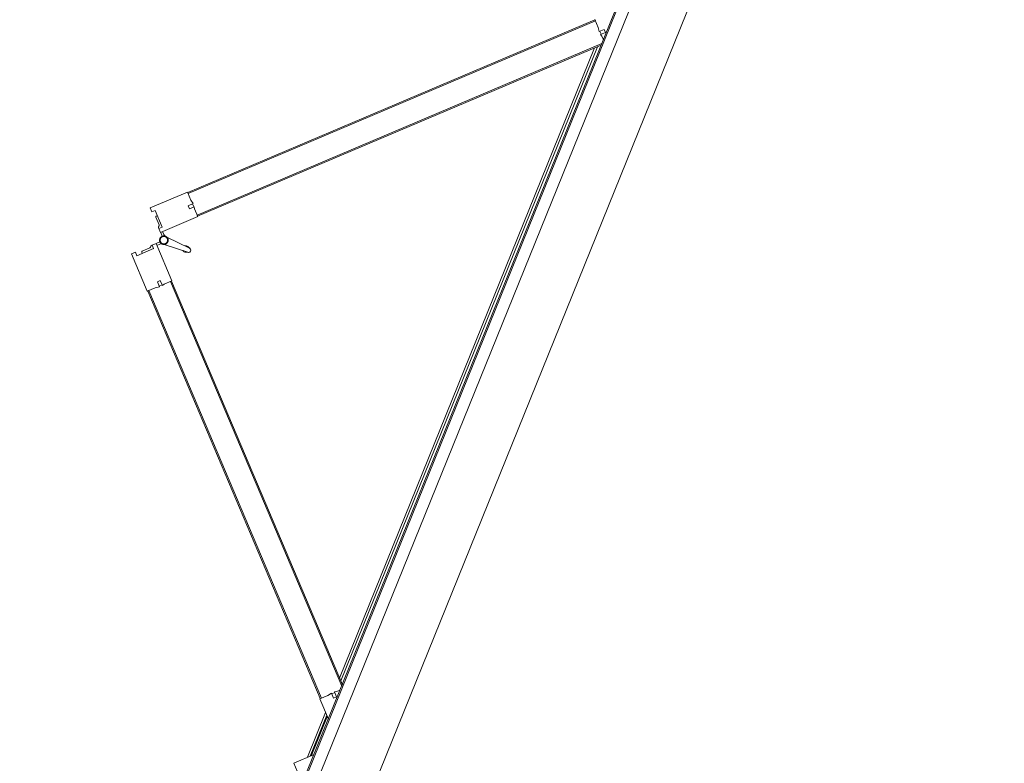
# Model space of a CAD drawing. Header units: inches. Extents: x 424 to 2043, y -237 to 445.
# Tile 38 of 256: x 630.05 to 631.9, y -124.75 to -123.36. Entities that reach past the tile are written whole.
import ezdxf

# ---------------------------------------------------------------- set-up
doc = ezdxf.new("R2010")
doc.units = ezdxf.units.IN
doc.header["$MEASUREMENT"] = 0
doc.layers.add('A-DOOR', color=31, linetype='Continuous', lineweight=9)

# ---------------------------------------------------------------- blocks, each defined once
blk = doc.blocks.new('5-panel_Bi-fold_external_door_10806 - Type 1-225860-همکف')
at = {"layer": 'A-DOOR'}
for p, q in [((-0.1205, 0.7449), (-0.1742, 0.6912)), ((-0.1148, 0.7393), (-0.1205, 0.7449)), ((-0.1198, 0.7343), (-0.1148, 0.7393)), ((-0.0274, 0.7449), (-0.033, 0.7393)), ((-0.033, 0.7393), (-0.0281, 0.7343)), ((0.0264, 0.6912), (-0.0274, 0.7449)), ((-0.0957, 0.7103), (-0.1198, 0.7343)), ((-0.1103, 0.7284), (-0.112, 0.7266)), ((-0.1103, 0.7284), (-0.112, 0.7266)), ((-0.1103, 0.7284), (-0.112, 0.7266)), ((-0.097, 0.7173), (-0.1081, 0.7284)), ((-0.0281, 0.7343), (-0.0521, 0.7103)), ((-0.0397, 0.7284), (-0.0508, 0.7173)), ((-0.0358, 0.7266), (-0.0376, 0.7284)), ((-0.0358, 0.7266), (-0.0376, 0.7284)), ((-0.0358, 0.7266), (-0.0376, 0.7284)), ((-0.1389, 0.6558), (-0.0851, 0.7096)), ((-0.0908, 0.7153), (-0.0957, 0.7103)), ((-0.0909, 0.7151), (-0.0924, 0.7165)), ((-0.0851, 0.7096), (-0.0908, 0.7153)), ((-0.0879, 0.7068), (-0.0837, 0.7025)), ((-0.0797, 0.7039), (-0.0853, 0.7094)), ((-0.0625, 0.7094), (-0.0681, 0.7039)), ((-0.0674, 0.7031), (-0.0676, 0.7033)), ((-0.0674, 0.7031), (-0.0676, 0.7033)), ((-0.0674, 0.7031), (-0.0676, 0.7033)), ((-0.0674, 0.7031), (-0.0676, 0.7033)), ((-0.0674, 0.7031), (-0.0676, 0.7033)), ((-0.0674, 0.7031), (-0.0676, 0.7033)), ((-0.0674, 0.7031), (-0.0676, 0.7033)), ((-0.0674, 0.7031), (-0.0676, 0.7033)), ((-0.0674, 0.7031), (-0.0676, 0.7033)), ((-0.0642, 0.7025), (-0.0599, 0.7068)), ((-0.0571, 0.7153), (-0.0627, 0.7096)), ((-0.0627, 0.7096), (-0.009, 0.6558)), ((-0.0521, 0.7103), (-0.0571, 0.7153)), ((-0.0554, 0.7165), (-0.0569, 0.7151)), ((-0.7598, 0.1042), (-0.1735, 0.6905)), ((-0.7584, 0.1027), (-0.1721, 0.6891)), ((-0.1742, 0.6912), (-0.1627, 0.6797)), ((-0.1735, 0.6905), (-0.1721, 0.6891)), ((-0.0812, 0.695), (-0.0779, 0.648)), ((-0.0699, 0.648), (-0.0666, 0.695)), ((0.0148, 0.6797), (0.0264, 0.6912)), ((0.0243, 0.6891), (0.0257, 0.6905)), ((0.0243, 0.6891), (0.6106, 0.1027)), ((0.0257, 0.6905), (0.612, 0.1042)), ((-0.1627, 0.6797), (-0.158, 0.6731)), ((-0.158, 0.6731), (-0.1507, 0.6804)), ((-0.1571, 0.6741), (-0.1528, 0.6698)), ((-0.1464, 0.6762), (-0.1536, 0.6691)), ((-0.1536, 0.6691), (-0.15, 0.667)), ((-0.1507, 0.6804), (-0.1464, 0.6762)), ((-0.15, 0.667), (-0.1389, 0.6558)), ((-0.009, 0.6558), (0.0022, 0.667)), ((-0.0014, 0.6762), (0.0029, 0.6804)), ((0.0057, 0.6691), (-0.0014, 0.6762)), ((0.0022, 0.667), (0.0057, 0.6691)), ((0.0029, 0.6804), (0.0102, 0.6731)), ((0.005, 0.6698), (0.0092, 0.6741)), ((0.0102, 0.6731), (0.0148, 0.6797)), ((-0.7235, 0.0755), (-0.141, 0.658)), ((-0.7207, 0.0755), (-0.1396, 0.6566)), ((-0.141, 0.658), (-0.1396, 0.6566)), ((-0.0796, 0.6523), (-0.0777, 0.647)), ((-0.0796, 0.6523), (-0.0779, 0.648)), ((-0.0777, 0.647), (-0.0796, 0.6523)), ((-0.0777, 0.647), (-0.0779, 0.648)), ((-0.0701, 0.647), (-0.0683, 0.6523)), ((-0.0683, 0.6523), (-0.0701, 0.647)), ((-0.0701, 0.647), (-0.07, 0.6474)), ((-0.0683, 0.6523), (-0.0699, 0.648)), ((-0.0083, 0.6566), (-0.0069, 0.658)), ((-0.0083, 0.6566), (0.5728, 0.0755)), ((-0.0069, 0.658), (0.5757, 0.0755)), ((-0.8905, 0.1049), (-0.902, 0.0933)), ((-0.861, 0.0755), (-0.8905, 0.1049)), ((-0.7605, 0.1049), (-0.7899, 0.0755)), ((-0.749, 0.0933), (-0.7605, 0.1049)), ((-0.7584, 0.1027), (-0.7598, 0.1042)), ((-0.7424, 0.0887), (-0.749, 0.0933)), ((0.6012, 0.0933), (0.5946, 0.0887)), ((0.6127, 0.1049), (0.6012, 0.0933)), ((0.612, 0.1042), (0.6106, 0.1027)), ((2.581, 0.0759), (-2.331, 0.0759)), ((-0.7803, 0.0851), (-0.8707, 0.0851)), ((-0.8667, 0.0811), (-0.7843, 0.0811)), ((-0.788, 0.0796), (-0.863, 0.0796)), ((-0.7498, 0.0814), (-0.7424, 0.0887)), ((-0.7455, 0.0771), (-0.7498, 0.0814)), ((-0.7384, 0.0842), (-0.7455, 0.0771)), ((-0.7391, 0.0835), (-0.7434, 0.0877)), ((-0.7363, 0.0807), (-0.7384, 0.0842)), ((-0.7311, 0.0755), (-0.7363, 0.0807)), ((-0.715, 0.0811), (0.5672, 0.0811)), ((0.5632, 0.0851), (-0.711, 0.0851)), ((0.5885, 0.0807), (0.5833, 0.0755)), ((0.5906, 0.0842), (0.5885, 0.0807)), ((0.5977, 0.0771), (0.5906, 0.0842)), ((0.5956, 0.0877), (0.5913, 0.0835)), ((0.5946, 0.0887), (0.6019, 0.0814)), ((0.6019, 0.0814), (0.5977, 0.0771)), ((2.581, 0.0737), (-2.331, 0.0737)), ((-2.331, 0.0516), (2.581, 0.0516)), ((-2.331, -0.05), (2.581, -0.05))]:
    blk.add_line(p, q, dxfattribs=at)
at = {"layer": 'A-DOOR', "flags": 128}
for points in [[(-0.0739, 0.7063), (-0.0742, 0.7063), (-0.0746, 0.7063), (-0.0749, 0.7063), (-0.0752, 0.7062), (-0.0755, 0.7062), (-0.0758, 0.7061), (-0.0761, 0.706), (-0.0764, 0.7059), (-0.0767, 0.7058), (-0.077, 0.7057), (-0.0773, 0.7056), (-0.0776, 0.7054), (-0.0779, 0.7053), (-0.0782, 0.7051), (-0.0784, 0.7049), (-0.0787, 0.7048), (-0.0789, 0.7046), (-0.0792, 0.7044), (-0.0794, 0.7041), (-0.0797, 0.7039), (-0.0799, 0.7037), (-0.0801, 0.7034), (-0.0803, 0.7032), (-0.0805, 0.7029), (-0.0806, 0.7027), (-0.0808, 0.7024), (-0.081, 0.7021), (-0.0811, 0.7018), (-0.0812, 0.7015), (-0.0814, 0.7012), (-0.0815, 0.7009), (-0.0816, 0.7006), (-0.0817, 0.7003), (-0.0817, 0.7), (-0.0818, 0.6997), (-0.0818, 0.6994), (-0.0819, 0.6991), (-0.0819, 0.6987), (-0.0819, 0.6984), (-0.0819, 0.6981), (-0.0819, 0.6978), (-0.0819, 0.6975), (-0.0818, 0.6972), (-0.0818, 0.6968), (-0.0817, 0.6965), (-0.0816, 0.6962), (-0.0815, 0.6959), (-0.0814, 0.6956), (-0.0813, 0.6953), (-0.0812, 0.695), (-0.0811, 0.6947), (-0.0809, 0.6944), (-0.0807, 0.6942), (-0.0806, 0.6939), (-0.0804, 0.6936), (-0.0802, 0.6934), (-0.08, 0.6931), (-0.0798, 0.6929), (-0.0796, 0.6927), (-0.0793, 0.6924), (-0.0791, 0.6922), (-0.0788, 0.692), (-0.0786, 0.6918), (-0.0783, 0.6917), (-0.078, 0.6915), (-0.0778, 0.6913), (-0.0775, 0.6912), (-0.0772, 0.691)], [(-0.0739, 0.7063), (-0.0742, 0.7063), (-0.0746, 0.7063), (-0.0749, 0.7063), (-0.0752, 0.7062), (-0.0755, 0.7062), (-0.0758, 0.7061), (-0.0761, 0.706), (-0.0764, 0.7059), (-0.0767, 0.7058), (-0.077, 0.7057), (-0.0773, 0.7056), (-0.0776, 0.7054), (-0.0779, 0.7053), (-0.0782, 0.7051), (-0.0784, 0.7049), (-0.0787, 0.7048), (-0.0789, 0.7046), (-0.0792, 0.7044), (-0.0794, 0.7041), (-0.0797, 0.7039), (-0.0799, 0.7037), (-0.0801, 0.7034), (-0.0803, 0.7032), (-0.0805, 0.7029), (-0.0806, 0.7027), (-0.0808, 0.7024), (-0.081, 0.7021), (-0.0811, 0.7018), (-0.0812, 0.7015), (-0.0814, 0.7012), (-0.0815, 0.7009), (-0.0816, 0.7006), (-0.0817, 0.7003), (-0.0817, 0.7), (-0.0818, 0.6997), (-0.0818, 0.6994), (-0.0819, 0.6991), (-0.0819, 0.6987), (-0.0819, 0.6984), (-0.0819, 0.6981), (-0.0819, 0.6978), (-0.0819, 0.6975), (-0.0818, 0.6972), (-0.0818, 0.6968), (-0.0817, 0.6965), (-0.0816, 0.6962), (-0.0815, 0.6959), (-0.0814, 0.6956), (-0.0813, 0.6953), (-0.0812, 0.695), (-0.0811, 0.6947), (-0.0809, 0.6944), (-0.0807, 0.6942), (-0.0806, 0.6939), (-0.0804, 0.6936), (-0.0802, 0.6934), (-0.08, 0.6931), (-0.0798, 0.6929), (-0.0796, 0.6927), (-0.0793, 0.6924), (-0.0791, 0.6922), (-0.0788, 0.692), (-0.0786, 0.6918), (-0.0783, 0.6917), (-0.078, 0.6915), (-0.0778, 0.6913), (-0.0775, 0.6912), (-0.0772, 0.691), (-0.0769, 0.6909), (-0.0766, 0.6908), (-0.0763, 0.6907), (-0.076, 0.6906), (-0.0757, 0.6905), (-0.0754, 0.6905), (-0.075, 0.6904), (-0.0747, 0.6904), (-0.0744, 0.6904), (-0.0741, 0.6903), (-0.0739, 0.6903)], [(-0.0739, 0.7063), (-0.0742, 0.7063), (-0.0746, 0.7063), (-0.0749, 0.7063), (-0.0752, 0.7062), (-0.0755, 0.7062), (-0.0758, 0.7061), (-0.0761, 0.706), (-0.0764, 0.7059), (-0.0767, 0.7058), (-0.077, 0.7057), (-0.0773, 0.7056), (-0.0776, 0.7054), (-0.0779, 0.7053), (-0.0782, 0.7051), (-0.0784, 0.7049), (-0.0787, 0.7048), (-0.0789, 0.7046), (-0.0792, 0.7044), (-0.0794, 0.7041), (-0.0797, 0.7039), (-0.0799, 0.7037), (-0.0801, 0.7034), (-0.0803, 0.7032), (-0.0805, 0.7029), (-0.0806, 0.7027), (-0.0808, 0.7024), (-0.081, 0.7021), (-0.0811, 0.7018), (-0.0812, 0.7015), (-0.0814, 0.7012), (-0.0815, 0.7009), (-0.0816, 0.7006), (-0.0817, 0.7003), (-0.0817, 0.7), (-0.0818, 0.6997), (-0.0818, 0.6994), (-0.0819, 0.6991), (-0.0819, 0.6987), (-0.0819, 0.6984), (-0.0819, 0.6981), (-0.0819, 0.6978), (-0.0819, 0.6975), (-0.0818, 0.6972), (-0.0818, 0.6968), (-0.0817, 0.6965), (-0.0816, 0.6962), (-0.0815, 0.6959), (-0.0814, 0.6956), (-0.0813, 0.6953), (-0.0812, 0.695), (-0.0811, 0.6947), (-0.0809, 0.6944), (-0.0807, 0.6942), (-0.0806, 0.6939), (-0.0804, 0.6936), (-0.0802, 0.6934), (-0.08, 0.6931), (-0.0798, 0.6929), (-0.0796, 0.6927), (-0.0793, 0.6924), (-0.0791, 0.6922), (-0.0788, 0.692), (-0.0786, 0.6918), (-0.0783, 0.6917), (-0.078, 0.6915), (-0.0778, 0.6913), (-0.0775, 0.6912), (-0.0772, 0.691)], [(-0.0739, 0.7063), (-0.0742, 0.7063), (-0.0746, 0.7063), (-0.0749, 0.7063), (-0.0752, 0.7062), (-0.0755, 0.7062), (-0.0758, 0.7061), (-0.0761, 0.706), (-0.0764, 0.7059), (-0.0767, 0.7058), (-0.077, 0.7057), (-0.0773, 0.7056), (-0.0776, 0.7054), (-0.0779, 0.7053), (-0.0782, 0.7051), (-0.0784, 0.7049), (-0.0787, 0.7048), (-0.0789, 0.7046), (-0.0792, 0.7044), (-0.0794, 0.7041), (-0.0797, 0.7039), (-0.0799, 0.7037), (-0.0801, 0.7034), (-0.0803, 0.7032), (-0.0805, 0.7029), (-0.0806, 0.7027), (-0.0808, 0.7024), (-0.081, 0.7021), (-0.0811, 0.7018), (-0.0812, 0.7015), (-0.0814, 0.7012), (-0.0815, 0.7009), (-0.0816, 0.7006), (-0.0817, 0.7003), (-0.0817, 0.7), (-0.0818, 0.6997), (-0.0818, 0.6994), (-0.0819, 0.6991), (-0.0819, 0.6987), (-0.0819, 0.6984), (-0.0819, 0.6981), (-0.0819, 0.6978), (-0.0819, 0.6975), (-0.0818, 0.6972), (-0.0818, 0.6968), (-0.0817, 0.6965), (-0.0816, 0.6962), (-0.0815, 0.6959), (-0.0814, 0.6956), (-0.0813, 0.6953), (-0.0812, 0.695), (-0.0811, 0.6947), (-0.0809, 0.6944), (-0.0807, 0.6942), (-0.0806, 0.6939), (-0.0804, 0.6936), (-0.0802, 0.6934), (-0.08, 0.6931), (-0.0798, 0.6929), (-0.0796, 0.6927), (-0.0793, 0.6924), (-0.0791, 0.6922), (-0.0788, 0.692), (-0.0786, 0.6918), (-0.0783, 0.6917), (-0.078, 0.6915), (-0.0778, 0.6913), (-0.0775, 0.6912), (-0.0772, 0.691)], [(-0.0739, 0.7063), (-0.0742, 0.7063), (-0.0746, 0.7063), (-0.0749, 0.7063), (-0.0752, 0.7062), (-0.0755, 0.7062), (-0.0758, 0.7061), (-0.0761, 0.706), (-0.0764, 0.7059), (-0.0767, 0.7058), (-0.077, 0.7057), (-0.0773, 0.7056), (-0.0776, 0.7054), (-0.0779, 0.7053), (-0.0782, 0.7051), (-0.0784, 0.7049), (-0.0787, 0.7048), (-0.0789, 0.7046), (-0.0792, 0.7044), (-0.0794, 0.7041), (-0.0797, 0.7039), (-0.0799, 0.7037), (-0.0801, 0.7034), (-0.0803, 0.7032), (-0.0805, 0.7029), (-0.0806, 0.7027), (-0.0808, 0.7024), (-0.081, 0.7021), (-0.0811, 0.7018), (-0.0812, 0.7015), (-0.0814, 0.7012), (-0.0815, 0.7009), (-0.0816, 0.7006), (-0.0817, 0.7003), (-0.0817, 0.7), (-0.0818, 0.6997), (-0.0818, 0.6994), (-0.0819, 0.6991), (-0.0819, 0.6987), (-0.0819, 0.6984), (-0.0819, 0.6981), (-0.0819, 0.6978), (-0.0819, 0.6975), (-0.0818, 0.6972), (-0.0818, 0.6968), (-0.0817, 0.6965), (-0.0816, 0.6962), (-0.0815, 0.6959), (-0.0814, 0.6956), (-0.0813, 0.6953), (-0.0812, 0.695), (-0.0811, 0.6947), (-0.0809, 0.6944), (-0.0807, 0.6942), (-0.0806, 0.6939), (-0.0804, 0.6936), (-0.0802, 0.6934), (-0.08, 0.6931), (-0.0798, 0.6929), (-0.0796, 0.6927), (-0.0793, 0.6924), (-0.0791, 0.6922), (-0.0788, 0.692), (-0.0786, 0.6918), (-0.0783, 0.6917), (-0.078, 0.6915), (-0.0778, 0.6913), (-0.0775, 0.6912), (-0.0772, 0.691)], [(-0.0808, 0.7024), (-0.081, 0.7021), (-0.0811, 0.7018), (-0.0812, 0.7015), (-0.0814, 0.7012), (-0.0815, 0.7009), (-0.0816, 0.7006), (-0.0817, 0.7003), (-0.0817, 0.7), (-0.0818, 0.6997), (-0.0818, 0.6994), (-0.0819, 0.6991), (-0.0819, 0.6987), (-0.0819, 0.6984), (-0.0819, 0.6981), (-0.0819, 0.6978), (-0.0819, 0.6975), (-0.0818, 0.6972), (-0.0818, 0.6968), (-0.0817, 0.6965), (-0.0816, 0.6962), (-0.0815, 0.6959), (-0.0814, 0.6956), (-0.0813, 0.6953)], [(-0.081, 0.7021), (-0.0811, 0.7018), (-0.0812, 0.7015), (-0.0814, 0.7012), (-0.0815, 0.7009), (-0.0816, 0.7006), (-0.0817, 0.7003), (-0.0817, 0.7), (-0.0818, 0.6997), (-0.0818, 0.6994), (-0.0819, 0.6991), (-0.0819, 0.6987), (-0.0819, 0.6984), (-0.0819, 0.6981), (-0.0819, 0.6978), (-0.0819, 0.6975), (-0.0818, 0.6972), (-0.0818, 0.6968), (-0.0817, 0.6965), (-0.0816, 0.6962), (-0.0815, 0.6959), (-0.0814, 0.6956), (-0.0813, 0.6953)], [(-0.081, 0.7021), (-0.0811, 0.7018), (-0.0812, 0.7015), (-0.0814, 0.7012), (-0.0815, 0.7009), (-0.0816, 0.7006), (-0.0817, 0.7003), (-0.0817, 0.7), (-0.0818, 0.6997), (-0.0818, 0.6994), (-0.0819, 0.6991), (-0.0819, 0.6987), (-0.0819, 0.6984), (-0.0819, 0.6981), (-0.0819, 0.6978), (-0.0819, 0.6975), (-0.0818, 0.6972), (-0.0818, 0.6968), (-0.0817, 0.6965), (-0.0816, 0.6962), (-0.0815, 0.6959), (-0.0814, 0.6956), (-0.0813, 0.6953)], [(-0.081, 0.7021), (-0.0811, 0.7018), (-0.0812, 0.7015), (-0.0814, 0.7012), (-0.0815, 0.7009), (-0.0816, 0.7006), (-0.0817, 0.7003), (-0.0817, 0.7), (-0.0818, 0.6997), (-0.0818, 0.6994), (-0.0819, 0.6991), (-0.0819, 0.6987), (-0.0819, 0.6984), (-0.0819, 0.6981), (-0.0819, 0.6978), (-0.0819, 0.6975), (-0.0818, 0.6972), (-0.0818, 0.6968), (-0.0817, 0.6965), (-0.0816, 0.6962), (-0.0815, 0.6959), (-0.0814, 0.6956), (-0.0813, 0.6953)], [(-0.081, 0.7021), (-0.0811, 0.7018), (-0.0812, 0.7015), (-0.0814, 0.7012), (-0.0815, 0.7009), (-0.0816, 0.7006), (-0.0817, 0.7003), (-0.0817, 0.7), (-0.0818, 0.6997), (-0.0818, 0.6994), (-0.0819, 0.6991), (-0.0819, 0.6987), (-0.0819, 0.6984), (-0.0819, 0.6981), (-0.0819, 0.6978), (-0.0819, 0.6975), (-0.0818, 0.6972), (-0.0818, 0.6968), (-0.0817, 0.6965), (-0.0816, 0.6962), (-0.0815, 0.6959), (-0.0814, 0.6956), (-0.0813, 0.6953)], [(-0.081, 0.7021), (-0.0811, 0.7018), (-0.0812, 0.7015), (-0.0814, 0.7012), (-0.0815, 0.7009), (-0.0816, 0.7006), (-0.0817, 0.7003), (-0.0817, 0.7), (-0.0818, 0.6997), (-0.0818, 0.6994), (-0.0819, 0.6991), (-0.0819, 0.6987), (-0.0819, 0.6984), (-0.0819, 0.6981), (-0.0819, 0.6978), (-0.0819, 0.6975), (-0.0818, 0.6972), (-0.0818, 0.6968), (-0.0817, 0.6965), (-0.0816, 0.6962), (-0.0815, 0.6959), (-0.0814, 0.6956), (-0.0813, 0.6953)], [(-0.081, 0.7021), (-0.0811, 0.7018), (-0.0812, 0.7015), (-0.0814, 0.7012), (-0.0815, 0.7009), (-0.0816, 0.7006), (-0.0817, 0.7003), (-0.0817, 0.7), (-0.0818, 0.6997), (-0.0818, 0.6994), (-0.0819, 0.6991), (-0.0819, 0.6987), (-0.0819, 0.6984), (-0.0819, 0.6981), (-0.0819, 0.6978), (-0.0819, 0.6975), (-0.0818, 0.6972), (-0.0818, 0.6968), (-0.0817, 0.6965), (-0.0816, 0.6962), (-0.0815, 0.6959), (-0.0814, 0.6956), (-0.0813, 0.6953)], [(-0.081, 0.7021), (-0.0811, 0.7018), (-0.0812, 0.7015), (-0.0814, 0.7012), (-0.0815, 0.7009), (-0.0816, 0.7006), (-0.0817, 0.7003), (-0.0817, 0.7), (-0.0818, 0.6997), (-0.0818, 0.6994), (-0.0819, 0.6991), (-0.0819, 0.6987), (-0.0819, 0.6984), (-0.0819, 0.6981), (-0.0819, 0.6978), (-0.0819, 0.6975), (-0.0818, 0.6972), (-0.0818, 0.6968), (-0.0817, 0.6965), (-0.0816, 0.6962), (-0.0815, 0.6959), (-0.0814, 0.6956), (-0.0813, 0.6953)], [(-0.081, 0.7021), (-0.0811, 0.7018), (-0.0812, 0.7015), (-0.0814, 0.7012), (-0.0815, 0.7009), (-0.0816, 0.7006), (-0.0817, 0.7003), (-0.0817, 0.7), (-0.0818, 0.6997), (-0.0818, 0.6994), (-0.0819, 0.6991), (-0.0819, 0.6987), (-0.0819, 0.6984), (-0.0819, 0.6981), (-0.0819, 0.6978), (-0.0819, 0.6975), (-0.0818, 0.6972), (-0.0818, 0.6968), (-0.0817, 0.6965), (-0.0816, 0.6962), (-0.0815, 0.6959), (-0.0814, 0.6956), (-0.0813, 0.6953)], [(-0.0742, 0.7063), (-0.0746, 0.7063), (-0.0749, 0.7063), (-0.0752, 0.7062), (-0.0755, 0.7062), (-0.0758, 0.7061), (-0.0761, 0.706), (-0.0764, 0.7059), (-0.0767, 0.7058), (-0.077, 0.7057), (-0.0773, 0.7056), (-0.0776, 0.7054), (-0.0779, 0.7053), (-0.0782, 0.7051), (-0.0784, 0.7049), (-0.0787, 0.7048), (-0.0789, 0.7046), (-0.0792, 0.7044), (-0.0794, 0.7041), (-0.0797, 0.7039), (-0.0799, 0.7037), (-0.0801, 0.7034), (-0.0803, 0.7032), (-0.0805, 0.7029)], [(-0.0742, 0.7063), (-0.0746, 0.7063), (-0.0749, 0.7063), (-0.0752, 0.7062), (-0.0755, 0.7062), (-0.0758, 0.7061), (-0.0761, 0.706), (-0.0764, 0.7059), (-0.0767, 0.7058), (-0.077, 0.7057), (-0.0773, 0.7056), (-0.0776, 0.7054), (-0.0779, 0.7053), (-0.0782, 0.7051), (-0.0784, 0.7049), (-0.0787, 0.7048), (-0.0789, 0.7046), (-0.0792, 0.7044), (-0.0794, 0.7041), (-0.0797, 0.7039), (-0.0799, 0.7037), (-0.0801, 0.7034), (-0.0803, 0.7032), (-0.0805, 0.7029)], [(-0.0742, 0.7063), (-0.0746, 0.7063), (-0.0749, 0.7063), (-0.0752, 0.7062), (-0.0755, 0.7062), (-0.0758, 0.7061), (-0.0761, 0.706), (-0.0764, 0.7059), (-0.0767, 0.7058), (-0.077, 0.7057), (-0.0773, 0.7056), (-0.0776, 0.7054), (-0.0779, 0.7053), (-0.0782, 0.7051), (-0.0784, 0.7049), (-0.0787, 0.7048), (-0.0789, 0.7046), (-0.0792, 0.7044), (-0.0794, 0.7041), (-0.0797, 0.7039), (-0.0799, 0.7037), (-0.0801, 0.7034), (-0.0803, 0.7032), (-0.0805, 0.7029)], [(-0.0742, 0.7063), (-0.0746, 0.7063), (-0.0749, 0.7063), (-0.0752, 0.7062), (-0.0755, 0.7062), (-0.0758, 0.7061), (-0.0761, 0.706), (-0.0764, 0.7059), (-0.0767, 0.7058), (-0.077, 0.7057), (-0.0773, 0.7056), (-0.0776, 0.7054), (-0.0779, 0.7053), (-0.0782, 0.7051), (-0.0784, 0.7049), (-0.0787, 0.7048), (-0.0789, 0.7046), (-0.0792, 0.7044), (-0.0794, 0.7041), (-0.0797, 0.7039), (-0.0799, 0.7037), (-0.0801, 0.7034), (-0.0803, 0.7032), (-0.0805, 0.7029)], [(-0.0742, 0.7063), (-0.0746, 0.7063), (-0.0749, 0.7063), (-0.0752, 0.7062), (-0.0755, 0.7062), (-0.0758, 0.7061), (-0.0761, 0.706), (-0.0764, 0.7059), (-0.0767, 0.7058), (-0.077, 0.7057), (-0.0773, 0.7056), (-0.0776, 0.7054), (-0.0779, 0.7053), (-0.0782, 0.7051), (-0.0784, 0.7049), (-0.0787, 0.7048), (-0.0789, 0.7046), (-0.0792, 0.7044), (-0.0794, 0.7041), (-0.0797, 0.7039), (-0.0799, 0.7037), (-0.0801, 0.7034), (-0.0803, 0.7032), (-0.0805, 0.7029)], [(-0.0742, 0.7063), (-0.0746, 0.7063), (-0.0749, 0.7063), (-0.0752, 0.7062), (-0.0755, 0.7062), (-0.0758, 0.7061), (-0.0761, 0.706), (-0.0764, 0.7059), (-0.0767, 0.7058), (-0.077, 0.7057), (-0.0773, 0.7056), (-0.0776, 0.7054), (-0.0779, 0.7053), (-0.0782, 0.7051), (-0.0784, 0.7049), (-0.0787, 0.7048), (-0.0789, 0.7046), (-0.0792, 0.7044), (-0.0794, 0.7041), (-0.0797, 0.7039), (-0.0799, 0.7037), (-0.0801, 0.7034), (-0.0803, 0.7032), (-0.0805, 0.7029)], [(-0.0742, 0.7063), (-0.0746, 0.7063), (-0.0749, 0.7063), (-0.0752, 0.7062), (-0.0755, 0.7062), (-0.0758, 0.7061), (-0.0761, 0.706), (-0.0764, 0.7059), (-0.0767, 0.7058), (-0.077, 0.7057), (-0.0773, 0.7056), (-0.0776, 0.7054), (-0.0779, 0.7053), (-0.0782, 0.7051), (-0.0784, 0.7049), (-0.0787, 0.7048), (-0.0789, 0.7046), (-0.0792, 0.7044), (-0.0794, 0.7041), (-0.0797, 0.7039), (-0.0799, 0.7037), (-0.0801, 0.7034), (-0.0803, 0.7032), (-0.0805, 0.7029)], [(-0.0742, 0.7063), (-0.0746, 0.7063), (-0.0749, 0.7063), (-0.0752, 0.7062), (-0.0755, 0.7062), (-0.0758, 0.7061), (-0.0761, 0.706), (-0.0764, 0.7059), (-0.0767, 0.7058), (-0.077, 0.7057), (-0.0773, 0.7056), (-0.0776, 0.7054), (-0.0779, 0.7053), (-0.0782, 0.7051), (-0.0784, 0.7049), (-0.0787, 0.7048), (-0.0789, 0.7046), (-0.0792, 0.7044), (-0.0794, 0.7041), (-0.0797, 0.7039), (-0.0799, 0.7037), (-0.0801, 0.7034), (-0.0803, 0.7032), (-0.0805, 0.7029)], [(-0.0742, 0.7063), (-0.0746, 0.7063), (-0.0749, 0.7063), (-0.0752, 0.7062), (-0.0755, 0.7062), (-0.0758, 0.7061), (-0.0761, 0.706), (-0.0764, 0.7059), (-0.0767, 0.7058), (-0.077, 0.7057), (-0.0773, 0.7056), (-0.0776, 0.7054), (-0.0779, 0.7053), (-0.0782, 0.7051), (-0.0784, 0.7049), (-0.0787, 0.7048), (-0.0789, 0.7046), (-0.0792, 0.7044), (-0.0794, 0.7041), (-0.0797, 0.7039), (-0.0799, 0.7037), (-0.0801, 0.7034), (-0.0803, 0.7032), (-0.0805, 0.7029)], [(-0.0681, 0.7038), (-0.0683, 0.704), (-0.0685, 0.7042), (-0.0688, 0.7045), (-0.069, 0.7047), (-0.0693, 0.7048), (-0.0695, 0.705), (-0.0698, 0.7052), (-0.0701, 0.7054), (-0.0704, 0.7055), (-0.0706, 0.7056), (-0.0709, 0.7058), (-0.0712, 0.7059), (-0.0715, 0.706), (-0.0718, 0.7061), (-0.0722, 0.7061), (-0.0725, 0.7062), (-0.0728, 0.7063), (-0.0731, 0.7063), (-0.0734, 0.7063), (-0.0737, 0.7063), (-0.0739, 0.7063)], [(-0.0739, 0.6903), (-0.0736, 0.6903), (-0.0733, 0.6904), (-0.073, 0.6904), (-0.0726, 0.6904), (-0.0723, 0.6905), (-0.072, 0.6906), (-0.0717, 0.6907), (-0.0714, 0.6907), (-0.0711, 0.6909), (-0.0708, 0.691), (-0.0705, 0.6911), (-0.0702, 0.6912), (-0.0699, 0.6914), (-0.0697, 0.6916), (-0.0694, 0.6917), (-0.0691, 0.6919), (-0.0689, 0.6921), (-0.0686, 0.6923), (-0.0684, 0.6925), (-0.0682, 0.6928), (-0.068, 0.693), (-0.0677, 0.6932), (-0.0676, 0.6935), (-0.0674, 0.6938), (-0.0672, 0.694), (-0.067, 0.6943), (-0.0669, 0.6946), (-0.0667, 0.6949), (-0.0666, 0.6951), (-0.0665, 0.6954), (-0.0663, 0.6957), (-0.0663, 0.696), (-0.0662, 0.6964), (-0.0661, 0.6967), (-0.066, 0.697), (-0.066, 0.6973), (-0.0659, 0.6976), (-0.0659, 0.6979), (-0.0659, 0.6983), (-0.0659, 0.6986), (-0.0659, 0.6989), (-0.066, 0.6992), (-0.066, 0.6995), (-0.0661, 0.6998), (-0.0661, 0.7002), (-0.0662, 0.7005), (-0.0663, 0.7008), (-0.0664, 0.7011), (-0.0665, 0.7014), (-0.0666, 0.7017), (-0.0668, 0.702), (-0.0669, 0.7022), (-0.0671, 0.7025), (-0.0673, 0.7028), (-0.0674, 0.7031), (-0.0676, 0.7033), (-0.0678, 0.7036), (-0.0681, 0.7038), (-0.0683, 0.704), (-0.0685, 0.7042), (-0.0688, 0.7045), (-0.069, 0.7047), (-0.0693, 0.7048), (-0.0695, 0.705), (-0.0698, 0.7052), (-0.0701, 0.7054), (-0.0704, 0.7055), (-0.0706, 0.7056), (-0.0709, 0.7058), (-0.0712, 0.7059), (-0.0715, 0.706), (-0.0718, 0.7061), (-0.0722, 0.7061), (-0.0725, 0.7062), (-0.0728, 0.7063), (-0.0731, 0.7063), (-0.0734, 0.7063), (-0.0737, 0.7063), (-0.0739, 0.7063)], [(-0.0681, 0.7038), (-0.0683, 0.704), (-0.0685, 0.7042), (-0.0688, 0.7045), (-0.069, 0.7047), (-0.0693, 0.7048), (-0.0695, 0.705), (-0.0698, 0.7052), (-0.0701, 0.7054), (-0.0704, 0.7055), (-0.0706, 0.7056), (-0.0709, 0.7058), (-0.0712, 0.7059), (-0.0715, 0.706), (-0.0718, 0.7061), (-0.0722, 0.7061), (-0.0725, 0.7062), (-0.0728, 0.7063), (-0.0731, 0.7063), (-0.0734, 0.7063), (-0.0737, 0.7063), (-0.0739, 0.7063)], [(-0.0681, 0.7038), (-0.0683, 0.704), (-0.0685, 0.7042), (-0.0688, 0.7045), (-0.069, 0.7047), (-0.0693, 0.7048), (-0.0695, 0.705), (-0.0698, 0.7052), (-0.0701, 0.7054), (-0.0704, 0.7055), (-0.0706, 0.7056), (-0.0709, 0.7058), (-0.0712, 0.7059), (-0.0715, 0.706), (-0.0718, 0.7061), (-0.0722, 0.7061), (-0.0725, 0.7062), (-0.0728, 0.7063), (-0.0731, 0.7063), (-0.0734, 0.7063), (-0.0737, 0.7063), (-0.0739, 0.7063)], [(-0.0681, 0.7038), (-0.0683, 0.704), (-0.0685, 0.7042), (-0.0688, 0.7045), (-0.069, 0.7047), (-0.0693, 0.7048), (-0.0695, 0.705), (-0.0698, 0.7052), (-0.0701, 0.7054), (-0.0704, 0.7055), (-0.0706, 0.7056), (-0.0709, 0.7058), (-0.0712, 0.7059), (-0.0715, 0.706), (-0.0718, 0.7061), (-0.0722, 0.7061), (-0.0725, 0.7062), (-0.0728, 0.7063), (-0.0731, 0.7063), (-0.0734, 0.7063), (-0.0737, 0.7063), (-0.0739, 0.7063)], [(-0.0739, 0.6903), (-0.0736, 0.6903), (-0.0733, 0.6904), (-0.073, 0.6904), (-0.0726, 0.6904), (-0.0723, 0.6905), (-0.072, 0.6906), (-0.0717, 0.6907), (-0.0714, 0.6907), (-0.0711, 0.6909), (-0.0708, 0.691), (-0.0705, 0.6911), (-0.0702, 0.6912), (-0.0699, 0.6914), (-0.0697, 0.6916), (-0.0694, 0.6917), (-0.0691, 0.6919), (-0.0689, 0.6921), (-0.0686, 0.6923), (-0.0684, 0.6925), (-0.0682, 0.6928), (-0.068, 0.693), (-0.0677, 0.6932), (-0.0676, 0.6935), (-0.0674, 0.6938), (-0.0672, 0.694), (-0.067, 0.6943), (-0.0669, 0.6946), (-0.0667, 0.6949), (-0.0666, 0.6951), (-0.0665, 0.6954), (-0.0663, 0.6957), (-0.0663, 0.696), (-0.0662, 0.6964), (-0.0661, 0.6967), (-0.066, 0.697), (-0.066, 0.6973), (-0.0659, 0.6976), (-0.0659, 0.6979), (-0.0659, 0.6983), (-0.0659, 0.6986), (-0.0659, 0.6989), (-0.066, 0.6992), (-0.066, 0.6995), (-0.0661, 0.6998), (-0.0661, 0.7002), (-0.0662, 0.7005), (-0.0663, 0.7008), (-0.0664, 0.7011), (-0.0665, 0.7014), (-0.0666, 0.7017), (-0.0668, 0.702), (-0.0669, 0.7022), (-0.0671, 0.7025), (-0.0673, 0.7028), (-0.0674, 0.7031), (-0.0676, 0.7033)], [(-0.0739, 0.6903), (-0.0736, 0.6903), (-0.0733, 0.6904), (-0.073, 0.6904), (-0.0726, 0.6904), (-0.0723, 0.6905), (-0.072, 0.6906), (-0.0717, 0.6907), (-0.0714, 0.6907), (-0.0711, 0.6909), (-0.0708, 0.691), (-0.0705, 0.6911), (-0.0702, 0.6912), (-0.0699, 0.6914), (-0.0697, 0.6916), (-0.0694, 0.6917), (-0.0691, 0.6919), (-0.0689, 0.6921), (-0.0686, 0.6923), (-0.0684, 0.6925), (-0.0682, 0.6928), (-0.068, 0.693), (-0.0677, 0.6932), (-0.0676, 0.6935), (-0.0674, 0.6938), (-0.0672, 0.694), (-0.067, 0.6943), (-0.0669, 0.6946), (-0.0667, 0.6949), (-0.0666, 0.6951), (-0.0665, 0.6954), (-0.0663, 0.6957), (-0.0663, 0.696), (-0.0662, 0.6964), (-0.0661, 0.6967), (-0.066, 0.697), (-0.066, 0.6973), (-0.0659, 0.6976), (-0.0659, 0.6979), (-0.0659, 0.6983), (-0.0659, 0.6986), (-0.0659, 0.6989), (-0.066, 0.6992), (-0.066, 0.6995), (-0.0661, 0.6998), (-0.0661, 0.7002), (-0.0662, 0.7005), (-0.0663, 0.7008), (-0.0664, 0.7011), (-0.0665, 0.7014), (-0.0666, 0.7017), (-0.0668, 0.702), (-0.0669, 0.7022), (-0.0671, 0.7025), (-0.0673, 0.7028), (-0.0674, 0.7031), (-0.0676, 0.7033)], [(-0.0739, 0.6903), (-0.0736, 0.6903), (-0.0733, 0.6904), (-0.073, 0.6904), (-0.0726, 0.6904), (-0.0723, 0.6905), (-0.072, 0.6906), (-0.0717, 0.6907), (-0.0714, 0.6907), (-0.0711, 0.6909), (-0.0708, 0.691), (-0.0705, 0.6911), (-0.0702, 0.6912), (-0.0699, 0.6914), (-0.0697, 0.6916), (-0.0694, 0.6917), (-0.0691, 0.6919), (-0.0689, 0.6921), (-0.0686, 0.6923), (-0.0684, 0.6925), (-0.0682, 0.6928), (-0.068, 0.693), (-0.0677, 0.6932), (-0.0676, 0.6935), (-0.0674, 0.6938), (-0.0672, 0.694), (-0.067, 0.6943), (-0.0669, 0.6946), (-0.0667, 0.6949), (-0.0666, 0.6951), (-0.0665, 0.6954), (-0.0663, 0.6957), (-0.0663, 0.696), (-0.0662, 0.6964), (-0.0661, 0.6967), (-0.066, 0.697), (-0.066, 0.6973), (-0.0659, 0.6976), (-0.0659, 0.6979), (-0.0659, 0.6983), (-0.0659, 0.6986), (-0.0659, 0.6989), (-0.066, 0.6992), (-0.066, 0.6995), (-0.0661, 0.6998), (-0.0661, 0.7002), (-0.0662, 0.7005), (-0.0663, 0.7008), (-0.0664, 0.7011), (-0.0665, 0.7014), (-0.0666, 0.7017), (-0.0668, 0.702), (-0.0669, 0.7022), (-0.0671, 0.7025), (-0.0673, 0.7028), (-0.0674, 0.7031), (-0.0676, 0.7033)], [(-0.0739, 0.6903), (-0.0736, 0.6903), (-0.0733, 0.6904), (-0.073, 0.6904), (-0.0726, 0.6904), (-0.0723, 0.6905), (-0.072, 0.6906), (-0.0717, 0.6907), (-0.0714, 0.6907), (-0.0711, 0.6909), (-0.0708, 0.691), (-0.0705, 0.6911), (-0.0702, 0.6912), (-0.0699, 0.6914), (-0.0697, 0.6916), (-0.0694, 0.6917), (-0.0691, 0.6919), (-0.0689, 0.6921), (-0.0686, 0.6923), (-0.0684, 0.6925), (-0.0682, 0.6928), (-0.068, 0.693), (-0.0677, 0.6932), (-0.0676, 0.6935), (-0.0674, 0.6938), (-0.0672, 0.694), (-0.067, 0.6943), (-0.0669, 0.6946), (-0.0667, 0.6949), (-0.0666, 0.6951), (-0.0665, 0.6954), (-0.0663, 0.6957), (-0.0663, 0.696), (-0.0662, 0.6964), (-0.0661, 0.6967), (-0.066, 0.697), (-0.066, 0.6973), (-0.0659, 0.6976), (-0.0659, 0.6979), (-0.0659, 0.6983), (-0.0659, 0.6986), (-0.0659, 0.6989), (-0.066, 0.6992), (-0.066, 0.6995), (-0.0661, 0.6998), (-0.0661, 0.7002), (-0.0662, 0.7005), (-0.0663, 0.7008), (-0.0664, 0.7011), (-0.0665, 0.7014), (-0.0666, 0.7017), (-0.0668, 0.702), (-0.0669, 0.7022), (-0.0671, 0.7025), (-0.0673, 0.7028), (-0.0674, 0.7031), (-0.0676, 0.7033)], [(-0.0709, 0.7058), (-0.0712, 0.7059), (-0.0715, 0.706), (-0.0718, 0.7061), (-0.0722, 0.7061), (-0.0725, 0.7062), (-0.0728, 0.7063), (-0.0731, 0.7063), (-0.0734, 0.7063)], [(-0.0709, 0.7058), (-0.0712, 0.7059), (-0.0715, 0.706), (-0.0718, 0.7061), (-0.0722, 0.7061), (-0.0725, 0.7062), (-0.0728, 0.7063), (-0.0731, 0.7063), (-0.0734, 0.7063)], [(-0.0709, 0.7058), (-0.0712, 0.7059), (-0.0715, 0.706), (-0.0718, 0.7061), (-0.0722, 0.7061), (-0.0725, 0.7062), (-0.0728, 0.7063), (-0.0731, 0.7063), (-0.0734, 0.7063)], [(-0.0709, 0.7058), (-0.0712, 0.7059), (-0.0715, 0.706), (-0.0718, 0.7061), (-0.0722, 0.7061), (-0.0725, 0.7062), (-0.0728, 0.7063), (-0.0731, 0.7063), (-0.0734, 0.7063)], [(-0.0709, 0.7058), (-0.0712, 0.7059), (-0.0715, 0.706), (-0.0718, 0.7061), (-0.0722, 0.7061), (-0.0725, 0.7062), (-0.0728, 0.7063), (-0.0731, 0.7063), (-0.0734, 0.7063)], [(-0.0709, 0.7058), (-0.0712, 0.7059), (-0.0715, 0.706), (-0.0718, 0.7061), (-0.0722, 0.7061), (-0.0725, 0.7062), (-0.0728, 0.7063), (-0.0731, 0.7063), (-0.0734, 0.7063)], [(-0.0709, 0.7058), (-0.0712, 0.7059), (-0.0715, 0.706), (-0.0718, 0.7061), (-0.0722, 0.7061), (-0.0725, 0.7062), (-0.0728, 0.7063), (-0.0731, 0.7063), (-0.0734, 0.7063)], [(-0.0709, 0.7058), (-0.0712, 0.7059), (-0.0715, 0.706), (-0.0718, 0.7061), (-0.0722, 0.7061), (-0.0725, 0.7062), (-0.0728, 0.7063), (-0.0731, 0.7063), (-0.0734, 0.7063)], [(-0.0709, 0.7058), (-0.0712, 0.7059), (-0.0715, 0.706), (-0.0718, 0.7061), (-0.0722, 0.7061), (-0.0725, 0.7062), (-0.0728, 0.7063), (-0.0731, 0.7063), (-0.0734, 0.7063)], [(-0.0681, 0.7038), (-0.0683, 0.704), (-0.0685, 0.7042), (-0.0688, 0.7045), (-0.069, 0.7047), (-0.0693, 0.7048), (-0.0695, 0.705), (-0.0698, 0.7052), (-0.0701, 0.7054), (-0.0704, 0.7055), (-0.0706, 0.7056)], [(-0.0681, 0.7038), (-0.0683, 0.704), (-0.0685, 0.7042), (-0.0688, 0.7045), (-0.069, 0.7047), (-0.0693, 0.7048), (-0.0695, 0.705), (-0.0698, 0.7052), (-0.0701, 0.7054), (-0.0704, 0.7055), (-0.0706, 0.7056)], [(-0.0681, 0.7038), (-0.0683, 0.704), (-0.0685, 0.7042), (-0.0688, 0.7045), (-0.069, 0.7047), (-0.0693, 0.7048), (-0.0695, 0.705), (-0.0698, 0.7052), (-0.0701, 0.7054), (-0.0704, 0.7055), (-0.0706, 0.7056)], [(-0.0681, 0.7038), (-0.0683, 0.704), (-0.0685, 0.7042), (-0.0688, 0.7045), (-0.069, 0.7047), (-0.0693, 0.7048), (-0.0695, 0.705), (-0.0698, 0.7052), (-0.0701, 0.7054), (-0.0704, 0.7055), (-0.0706, 0.7056)], [(-0.0681, 0.7038), (-0.0683, 0.704), (-0.0685, 0.7042), (-0.0688, 0.7045), (-0.069, 0.7047), (-0.0693, 0.7048), (-0.0695, 0.705), (-0.0698, 0.7052), (-0.0701, 0.7054), (-0.0704, 0.7055), (-0.0706, 0.7056)], [(-0.0681, 0.7038), (-0.0683, 0.704), (-0.0685, 0.7042), (-0.0688, 0.7045), (-0.069, 0.7047), (-0.0693, 0.7048), (-0.0695, 0.705), (-0.0698, 0.7052), (-0.0701, 0.7054), (-0.0704, 0.7055), (-0.0706, 0.7056)], [(-0.0681, 0.7038), (-0.0683, 0.704), (-0.0685, 0.7042), (-0.0688, 0.7045), (-0.069, 0.7047), (-0.0693, 0.7048), (-0.0695, 0.705), (-0.0698, 0.7052), (-0.0701, 0.7054), (-0.0704, 0.7055), (-0.0706, 0.7056)], [(-0.0681, 0.7038), (-0.0683, 0.704), (-0.0685, 0.7042), (-0.0688, 0.7045), (-0.069, 0.7047), (-0.0693, 0.7048), (-0.0695, 0.705), (-0.0698, 0.7052), (-0.0701, 0.7054), (-0.0704, 0.7055), (-0.0706, 0.7056)], [(-0.0681, 0.7038), (-0.0683, 0.704), (-0.0685, 0.7042), (-0.0688, 0.7045), (-0.069, 0.7047), (-0.0693, 0.7048), (-0.0695, 0.705), (-0.0698, 0.7052), (-0.0701, 0.7054), (-0.0704, 0.7055), (-0.0706, 0.7056)], [(-0.0665, 0.6954), (-0.0663, 0.6957), (-0.0663, 0.696), (-0.0662, 0.6964), (-0.0661, 0.6967), (-0.066, 0.697), (-0.066, 0.6973), (-0.0659, 0.6976), (-0.0659, 0.6979), (-0.0659, 0.6983), (-0.0659, 0.6986), (-0.0659, 0.6989), (-0.066, 0.6992), (-0.066, 0.6995), (-0.0661, 0.6998), (-0.0661, 0.7002), (-0.0662, 0.7005), (-0.0663, 0.7008), (-0.0664, 0.7011), (-0.0665, 0.7014), (-0.0666, 0.7017), (-0.0668, 0.702), (-0.0669, 0.7022)], [(-0.0665, 0.6954), (-0.0663, 0.6957), (-0.0663, 0.696), (-0.0662, 0.6964), (-0.0661, 0.6967), (-0.066, 0.697), (-0.066, 0.6973), (-0.0659, 0.6976), (-0.0659, 0.6979), (-0.0659, 0.6983), (-0.0659, 0.6986), (-0.0659, 0.6989), (-0.066, 0.6992), (-0.066, 0.6995), (-0.0661, 0.6998), (-0.0661, 0.7002), (-0.0662, 0.7005), (-0.0663, 0.7008), (-0.0664, 0.7011), (-0.0665, 0.7014), (-0.0666, 0.7017), (-0.0668, 0.702)], [(-0.0665, 0.6954), (-0.0663, 0.6957), (-0.0663, 0.696), (-0.0662, 0.6964), (-0.0661, 0.6967), (-0.066, 0.697), (-0.066, 0.6973), (-0.0659, 0.6976), (-0.0659, 0.6979), (-0.0659, 0.6983), (-0.0659, 0.6986), (-0.0659, 0.6989), (-0.066, 0.6992), (-0.066, 0.6995), (-0.0661, 0.6998), (-0.0661, 0.7002), (-0.0662, 0.7005), (-0.0663, 0.7008), (-0.0664, 0.7011), (-0.0665, 0.7014), (-0.0666, 0.7017), (-0.0668, 0.702)], [(-0.0665, 0.6954), (-0.0663, 0.6957), (-0.0663, 0.696), (-0.0662, 0.6964), (-0.0661, 0.6967), (-0.066, 0.697), (-0.066, 0.6973), (-0.0659, 0.6976), (-0.0659, 0.6979), (-0.0659, 0.6983), (-0.0659, 0.6986), (-0.0659, 0.6989), (-0.066, 0.6992), (-0.066, 0.6995), (-0.0661, 0.6998), (-0.0661, 0.7002), (-0.0662, 0.7005), (-0.0663, 0.7008), (-0.0664, 0.7011), (-0.0665, 0.7014), (-0.0666, 0.7017), (-0.0668, 0.702)], [(-0.0665, 0.6954), (-0.0663, 0.6957), (-0.0663, 0.696), (-0.0662, 0.6964), (-0.0661, 0.6967), (-0.066, 0.697), (-0.066, 0.6973), (-0.0659, 0.6976), (-0.0659, 0.6979), (-0.0659, 0.6983), (-0.0659, 0.6986), (-0.0659, 0.6989), (-0.066, 0.6992), (-0.066, 0.6995), (-0.0661, 0.6998), (-0.0661, 0.7002), (-0.0662, 0.7005), (-0.0663, 0.7008), (-0.0664, 0.7011), (-0.0665, 0.7014), (-0.0666, 0.7017), (-0.0668, 0.702)], [(-0.0665, 0.6954), (-0.0663, 0.6957), (-0.0663, 0.696), (-0.0662, 0.6964), (-0.0661, 0.6967), (-0.066, 0.697), (-0.066, 0.6973), (-0.0659, 0.6976), (-0.0659, 0.6979), (-0.0659, 0.6983), (-0.0659, 0.6986), (-0.0659, 0.6989), (-0.066, 0.6992), (-0.066, 0.6995), (-0.0661, 0.6998), (-0.0661, 0.7002), (-0.0662, 0.7005), (-0.0663, 0.7008), (-0.0664, 0.7011), (-0.0665, 0.7014), (-0.0666, 0.7017), (-0.0668, 0.702)], [(-0.0665, 0.6954), (-0.0663, 0.6957), (-0.0663, 0.696), (-0.0662, 0.6964), (-0.0661, 0.6967), (-0.066, 0.697), (-0.066, 0.6973), (-0.0659, 0.6976), (-0.0659, 0.6979), (-0.0659, 0.6983), (-0.0659, 0.6986), (-0.0659, 0.6989), (-0.066, 0.6992), (-0.066, 0.6995), (-0.0661, 0.6998), (-0.0661, 0.7002), (-0.0662, 0.7005), (-0.0663, 0.7008), (-0.0664, 0.7011), (-0.0665, 0.7014), (-0.0666, 0.7017), (-0.0668, 0.702)], [(-0.0665, 0.6954), (-0.0663, 0.6957), (-0.0663, 0.696), (-0.0662, 0.6964), (-0.0661, 0.6967), (-0.066, 0.697), (-0.066, 0.6973), (-0.0659, 0.6976), (-0.0659, 0.6979), (-0.0659, 0.6983), (-0.0659, 0.6986), (-0.0659, 0.6989), (-0.066, 0.6992), (-0.066, 0.6995), (-0.0661, 0.6998), (-0.0661, 0.7002), (-0.0662, 0.7005), (-0.0663, 0.7008), (-0.0664, 0.7011), (-0.0665, 0.7014), (-0.0666, 0.7017), (-0.0668, 0.702)], [(-0.0665, 0.6954), (-0.0663, 0.6957), (-0.0663, 0.696), (-0.0662, 0.6964), (-0.0661, 0.6967), (-0.066, 0.697), (-0.066, 0.6973), (-0.0659, 0.6976), (-0.0659, 0.6979), (-0.0659, 0.6983), (-0.0659, 0.6986), (-0.0659, 0.6989), (-0.066, 0.6992), (-0.066, 0.6995), (-0.0661, 0.6998), (-0.0661, 0.7002), (-0.0662, 0.7005), (-0.0663, 0.7008), (-0.0664, 0.7011), (-0.0665, 0.7014), (-0.0666, 0.7017), (-0.0668, 0.702)], [(-0.0769, 0.6909), (-0.0766, 0.6908), (-0.0763, 0.6907), (-0.076, 0.6906), (-0.0757, 0.6905), (-0.0754, 0.6905), (-0.075, 0.6904), (-0.0747, 0.6904), (-0.0744, 0.6904), (-0.0741, 0.6903), (-0.0739, 0.6903)], [(-0.0769, 0.6909), (-0.0766, 0.6908), (-0.0763, 0.6907), (-0.076, 0.6906), (-0.0757, 0.6905), (-0.0754, 0.6905), (-0.075, 0.6904), (-0.0747, 0.6904), (-0.0744, 0.6904), (-0.0741, 0.6903), (-0.0739, 0.6903)], [(-0.0769, 0.6909), (-0.0766, 0.6908), (-0.0763, 0.6907), (-0.076, 0.6906), (-0.0757, 0.6905), (-0.0754, 0.6905), (-0.075, 0.6904), (-0.0747, 0.6904), (-0.0744, 0.6904), (-0.0741, 0.6903), (-0.0739, 0.6903)], [(-0.0769, 0.6909), (-0.0766, 0.6908), (-0.0763, 0.6907), (-0.076, 0.6906), (-0.0757, 0.6905), (-0.0754, 0.6905), (-0.075, 0.6904), (-0.0747, 0.6904), (-0.0744, 0.6904), (-0.0741, 0.6903), (-0.0739, 0.6903)]]:
    blk.add_lwpolyline(points, dxfattribs=at)
at = {"layer": 'A-DOOR'}
for centre, radius, start, end in [((-0.1092, 0.7273), 0.0015, 45, 135), ((-0.1092, 0.7273), 0.0015, 45, 135), ((-0.1092, 0.7273), 0.0015, 45, 135), ((-0.0386, 0.7273), 0.0015, 45, 135), ((-0.0386, 0.7273), 0.0015, 45, 135), ((-0.0386, 0.7273), 0.0015, 45, 135), ((-0.0956, 0.7187), 0.002, 225, 296.79), ((-0.0956, 0.7187), 0.002, 225, 268.074), ((-0.0956, 0.7187), 0.002, 225, 268.074), ((-0.0957, 0.7117), 0.001, 240, 285), ((-0.0957, 0.7117), 0.001, 240, 285), ((-0.0957, 0.7117), 0.001, 240, 285), ((-0.0938, 0.7151), 0.002, 45, 116.79), ((-0.0879, 0.6982), 0.00601, 0.5847, 45), ((-0.0879, 0.6982), 0.00601, 0.5847, 45), ((-0.0879, 0.6982), 0.00601, 0.5847, 45), ((-0.0739, 0.6983), 0.00801, 117.8469, 204.3781), ((-0.0739, 0.6983), 0.008, 118.4089, 241.5911), ((-0.0739, 0.6984), 0.00801, 136.7908, 180.5847), ((-0.0739, 0.6984), 0.00801, 136.7908, 180.5847), ((-0.0739, 0.6984), 0.00801, 136.7908, 180.5847), ((-0.0739, 0.6983), 0.008, 150, 167.5738), ((-0.0739, 0.6983), 0.007, 90, 270), ((-0.0739, 0.6983), 0.007, 150, 210), ((-0.0739, 0.6983), 0.007, 150, 210), ((-0.0739, 0.6983), 0.007, 150, 210), ((-0.0739, 0.6983), 0.007, 150, 210), ((-0.0739, 0.6983), 0.00801, 73.9595, 106.0405), ((-0.0739, 0.6983), 0.008, 90, 105.2946), ((-0.0739, 0.6983), 0.008, 74.7054, 90), ((-0.0739, 0.6983), 0.007, 270, 90), ((-0.0739, 0.6983), 0.00801, 335.6219, 62.1531), ((-0.0739, 0.6983), 0.008, 298.4089, 61.5911), ((-0.0739, 0.6984), 0.00801, 359.4153, 43.2092), ((-0.0739, 0.6984), 0.00801, 359.4153, 43.2092), ((-0.0739, 0.6984), 0.00801, 359.4153, 43.2092), ((-0.0739, 0.6983), 0.007, 330, 30), ((-0.0739, 0.6983), 0.007, 330, 30), ((-0.0739, 0.6983), 0.007, 330, 30), ((-0.0739, 0.6983), 0.007, 330, 30), ((-0.0739, 0.6983), 0.008, 12.4262, 30), ((-0.0599, 0.6982), 0.00601, 135, 179.4153), ((-0.0599, 0.6982), 0.00601, 135, 179.4153), ((-0.0599, 0.6982), 0.00601, 135, 179.4153), ((-0.054, 0.7151), 0.002, 63.21, 135), ((-0.054, 0.7151), 0.002, 91.926, 135), ((-0.054, 0.7151), 0.002, 91.926, 135), ((-0.0522, 0.7187), 0.002, 243.21, 315), ((-0.0522, 0.7187), 0.002, 243.21, 300.642), ((-0.0522, 0.7187), 0.002, 243.21, 300.642), ((-0.0521, 0.7117), 0.001, 255, 300), ((-0.0521, 0.7117), 0.001, 255, 300), ((-0.0521, 0.7117), 0.001, 255, 300), ((-0.0739, 0.6983), 0.008, 254.7054, 270), ((-0.0739, 0.6983), 0.008, 270, 285.2946), ((-0.0739, 0.6543), 0.00601, 141.4622, 199.4712), ((-0.0739, 0.6543), 0.00601, 141.4622, 199.4712), ((-0.0739, 0.6483), 0.004, 184.014, 355.986), ((-0.0739, 0.6483), 0.004, 199.4712, 340.5288), ((-0.0739, 0.6483), 0.004, 199.4712, 340.5288), ((-0.0739, 0.6543), 0.00601, 340.5288, 38.5378), ((-0.0739, 0.6543), 0.00601, 340.5288, 38.5378)]:
    blk.add_arc(centre, radius, start, end, dxfattribs=at)
for points in [[(-0.8648, 0.0792), (-0.8645, 0.0794), (-0.8639, 0.0795), (-0.8633, 0.0796), (-0.863, 0.0796)], [(-0.788, 0.0796), (-0.7877, 0.0796), (-0.7871, 0.0795), (-0.7865, 0.0794), (-0.7862, 0.0792)]]:
    blk.add_open_spline(points, degree=3, dxfattribs=at)

msp = doc.modelspace()

# ---------------------------------------------------------------- block references
at = {"layer": 'A-DOOR', "rotation": 67.95454702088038}
msp.add_blockref('5-panel_Bi-fold_external_door_10806 - Type 1-225860-همکف', (630.9976, -123.9677), dxfattribs=at)

doc.saveas('drawing.dxf')
